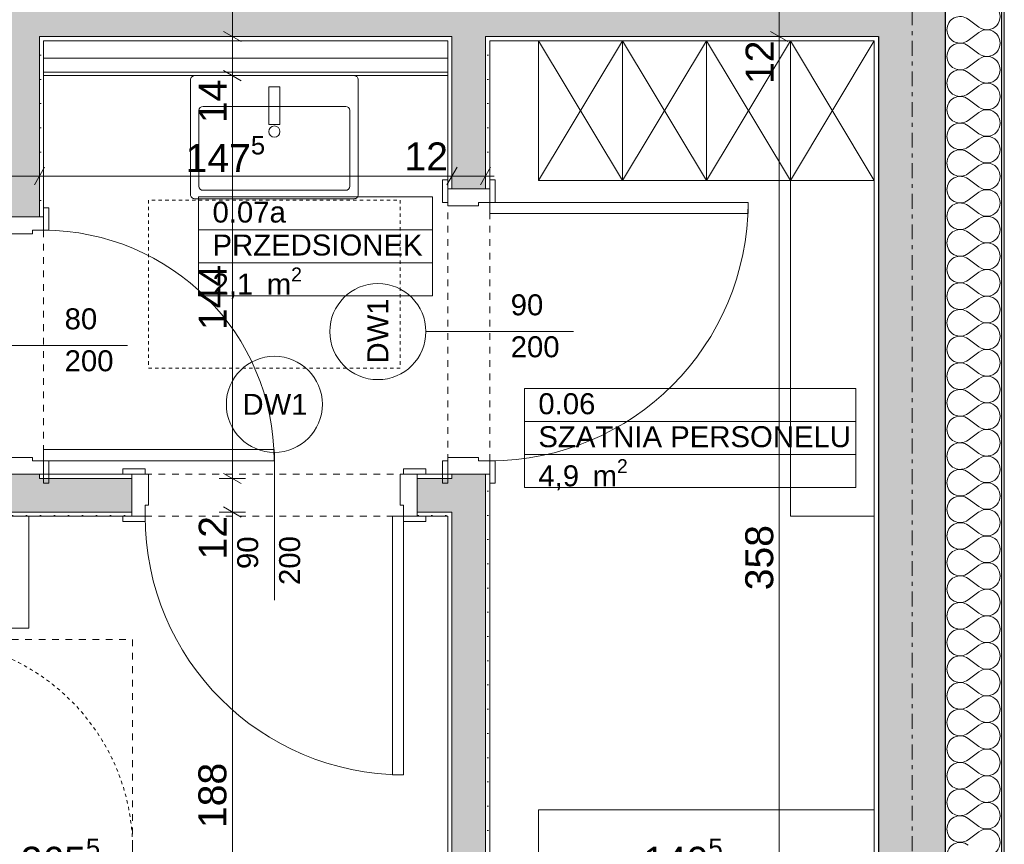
# Model space of a CAD drawing. Extents: x 100 to 2982, y 37 to 2050.
# Tile 117 of 130: x 1829 to 2181, y 1274 to 1569. Entities that reach past the tile are written whole.
import ezdxf
from ezdxf.xclip import XClip

# ---------------------------------------------------------------- set-up
doc = ezdxf.new("R2010")
doc.units = 0
doc.header["$MEASUREMENT"] = 0
doc.header["$XCLIPFRAME"] = 0
for name, pattern in [('Przerywana', [24, 12, -12]), ('Przerywana krótka', [12, 6, -6]), ('Przerywana podwójnie', [54.680554, 26.458333, -10.583333, 7.055556, -10.583333])]:
    doc.linetypes.add(name, pattern=pattern)
for name, color, linetype in [('210-A Pomieszczenia', 7, 'Continuous'), ('299-A Wymiary Opisy', 7, 'Continuous'), ('320-W Umeblowanie', 7, 'Continuous'), ('330-W Wyposażenie', 7, 'Continuous'), ('410-K Osie', 7, 'Continuous'), ('420-K Ściany', 7, 'Continuous'), ('820-G Rysunki Obrazki', 7, 'Continuous'), ('A_ŚCIANY NOŚNE', 7, 'Continuous'), ('A_ŚCIANY ZEWNĘTRZNE', 7, 'Continuous'), ('Drzwi ARCHICAD', 7, 'Continuous'), ('OPIS_NPS_OKRĄG', 7, 'Continuous'), ('Znaczniki drzwi ARCHICADa', 7, 'Continuous')]:
    doc.layers.add(name, color=color, linetype=linetype)
doc.styles.add('STYL_AUTOMATYCZNY_3', font='arial.ttf')
doc.styles.add('STYL_AUTOMATYCZNY_7', font='arial.ttf')
pattern_1 = [(0, (-18316.349, -206.5255), (0, 8.660254), [0, -5]), (0, (-18313.849, -202.195), (0, 8.660254), [0, -5])]

# ---------------------------------------------------------------- blocks, each defined once
blk = doc.blocks.new('*X16')
at = {"layer": '420-K Ściany', "color": 174, "linetype": 'Continuous', "lineweight": 5, "ltscale": 0.2}
for p, q in [((2171.71, 1565.86), (2167.9, 1568.71)), ((2171.71, 1563.95), (2167.9, 1561.09)), ((2171.71, 1556.33), (2167.9, 1559.19)), ((2171.71, 1554.43), (2167.9, 1551.57)), ((2171.71, 1546.81), (2167.9, 1549.66)), ((2171.71, 1544.9), (2167.9, 1542.05)), ((2171.71, 1537.28), (2167.9, 1540.14)), ((2171.71, 1535.38), (2167.9, 1532.52)), ((2171.71, 1527.76), (2167.9, 1530.62)), ((2171.71, 1525.86), (2167.9, 1523)), ((2171.71, 1518.24), (2167.9, 1521.09)), ((2171.71, 1516.33), (2167.9, 1513.47)), ((2171.71, 1508.71), (2167.9, 1511.57)), ((2171.71, 1506.81), (2167.9, 1503.95)), ((2171.71, 1499.19), (2167.9, 1502.05)), ((2171.71, 1497.28), (2167.9, 1494.43)), ((2171.71, 1489.66), (2167.9, 1492.52)), ((2171.71, 1487.76), (2167.9, 1484.9)), ((2171.71, 1480.14), (2167.9, 1483)), ((2171.71, 1478.24), (2167.9, 1475.38)), ((2171.71, 1470.62), (2167.9, 1473.47)), ((2171.71, 1468.71), (2167.9, 1465.86)), ((2171.71, 1461.09), (2167.9, 1463.95)), ((2171.71, 1459.19), (2167.9, 1456.33)), ((2171.71, 1451.57), (2167.9, 1454.43)), ((2171.71, 1449.66), (2167.9, 1446.81)), ((2171.71, 1442.05), (2167.9, 1444.9)), ((2171.71, 1440.14), (2167.9, 1437.28)), ((2171.71, 1432.52), (2167.9, 1435.38)), ((2171.71, 1430.62), (2167.9, 1427.76)), ((2171.71, 1423), (2167.9, 1425.86)), ((2171.71, 1421.09), (2167.9, 1418.24)), ((2171.71, 1413.47), (2167.9, 1416.33)), ((2171.71, 1411.57), (2167.9, 1408.71)), ((2171.71, 1403.95), (2167.9, 1406.81)), ((2171.71, 1402.05), (2167.9, 1399.19)), ((2171.71, 1394.43), (2167.9, 1397.28)), ((2171.71, 1392.52), (2167.9, 1389.66)), ((2171.71, 1384.9), (2167.9, 1387.76)), ((2171.71, 1383), (2167.9, 1380.14)), ((2171.71, 1375.38), (2167.9, 1378.24)), ((2171.71, 1373.47), (2167.9, 1370.62)), ((2171.71, 1365.86), (2167.9, 1368.71)), ((2171.71, 1363.95), (2167.9, 1361.09)), ((2171.71, 1356.33), (2167.9, 1359.19)), ((2171.71, 1354.43), (2167.9, 1351.57)), ((2171.71, 1346.81), (2167.9, 1349.66)), ((2171.71, 1344.9), (2167.9, 1342.05)), ((2171.71, 1337.28), (2167.9, 1340.14)), ((2171.71, 1335.38), (2167.9, 1332.52)), ((2171.71, 1327.76), (2167.9, 1330.62)), ((2171.71, 1325.86), (2167.9, 1323)), ((2171.71, 1318.24), (2167.9, 1321.09)), ((2171.71, 1316.33), (2167.9, 1313.47)), ((2171.71, 1308.71), (2167.9, 1311.57)), ((2171.71, 1306.81), (2167.9, 1303.95)), ((2171.71, 1299.19), (2167.9, 1302.05)), ((2171.71, 1297.28), (2167.9, 1294.43)), ((2171.71, 1289.66), (2167.9, 1292.52)), ((2171.71, 1287.76), (2167.9, 1284.9)), ((2171.71, 1280.14), (2167.9, 1283)), ((2171.71, 1278.24), (2167.9, 1275.38))]:
    blk.add_line(p, q, dxfattribs=at)
for centre, start, end in [((2174.56, 1569.66), 233.1301, 126.8699), ((2165.04, 1564.9), 53.1301, 180), ((2165.04, 1564.9), 180, 306.8699), ((2174.56, 1560.14), 233.1301, 126.8699), ((2165.04, 1555.38), 53.1301, 180), ((2165.04, 1555.38), 180, 306.8699), ((2174.56, 1550.62), 233.1301, 126.8699), ((2165.04, 1545.86), 53.1301, 180), ((2165.04, 1545.86), 180, 306.8699), ((2174.56, 1541.09), 233.1301, 126.8699), ((2165.04, 1536.33), 53.1301, 180), ((2165.04, 1536.33), 180, 306.8699), ((2174.56, 1531.57), 233.1301, 126.8699), ((2165.04, 1526.81), 53.1301, 180), ((2165.04, 1526.81), 180, 306.8699), ((2174.56, 1522.05), 233.1301, 126.8699), ((2165.04, 1517.28), 53.1301, 180), ((2165.04, 1517.28), 180, 306.8699), ((2174.56, 1512.52), 233.1301, 126.8699), ((2165.04, 1507.76), 53.1301, 180), ((2165.04, 1507.76), 180, 306.8699), ((2174.56, 1503), 233.1301, 126.8699), ((2165.04, 1498.24), 53.1301, 180), ((2165.04, 1498.24), 180, 306.8699), ((2174.56, 1493.47), 233.1301, 126.8699), ((2165.04, 1488.71), 53.1301, 180), ((2165.04, 1488.71), 180, 306.8699), ((2174.56, 1483.95), 233.1301, 126.8699), ((2165.04, 1479.19), 53.1301, 180), ((2165.04, 1479.19), 180, 306.8699), ((2174.56, 1474.43), 233.1301, 126.8699), ((2165.04, 1469.66), 53.1301, 180), ((2165.04, 1469.66), 180, 306.8699), ((2174.56, 1464.9), 233.1301, 126.8699), ((2165.04, 1460.14), 53.1301, 180), ((2165.04, 1460.14), 180, 306.8699), ((2174.56, 1455.38), 233.1301, 126.8699), ((2165.04, 1450.62), 53.1301, 180), ((2165.04, 1450.62), 180, 306.8699), ((2174.56, 1445.86), 233.1301, 126.8699), ((2165.04, 1441.09), 53.1301, 180), ((2165.04, 1441.09), 180, 306.8699), ((2174.56, 1436.33), 233.1301, 126.8699), ((2165.04, 1431.57), 53.1301, 180), ((2165.04, 1431.57), 180, 306.8699), ((2174.56, 1426.81), 233.1301, 126.8699), ((2165.04, 1422.05), 53.1301, 180), ((2165.04, 1422.05), 180, 306.8699), ((2174.56, 1417.28), 233.1301, 126.8699), ((2165.04, 1412.52), 53.1301, 180), ((2165.04, 1412.52), 180, 306.8699), ((2174.56, 1407.76), 233.1301, 126.8699), ((2165.04, 1403), 53.1301, 180), ((2165.04, 1403), 180, 306.8699), ((2174.56, 1398.24), 233.1301, 126.8699), ((2165.04, 1393.47), 53.1301, 180), ((2165.04, 1393.47), 180, 306.8699), ((2174.56, 1388.71), 233.1301, 126.8699), ((2165.04, 1383.95), 53.1301, 180), ((2165.04, 1383.95), 180, 306.8699), ((2174.56, 1379.19), 233.1301, 126.8699), ((2165.04, 1374.43), 53.1301, 180), ((2165.04, 1374.43), 180, 306.8699), ((2174.56, 1369.66), 233.1301, 126.8699), ((2165.04, 1364.9), 53.1301, 180), ((2165.04, 1364.9), 180, 306.8699), ((2174.56, 1360.14), 233.1301, 126.8699), ((2165.04, 1355.38), 53.1301, 180), ((2165.04, 1355.38), 180, 306.8699), ((2174.56, 1350.62), 233.1301, 126.8699), ((2165.04, 1345.86), 53.1301, 180), ((2165.04, 1345.86), 180, 306.8699), ((2174.56, 1341.09), 233.1301, 126.8699), ((2165.04, 1336.33), 53.1301, 180), ((2165.04, 1336.33), 180, 306.8699), ((2174.56, 1331.57), 233.1301, 126.8699), ((2165.04, 1326.81), 53.1301, 180), ((2165.04, 1326.81), 180, 306.8699), ((2174.56, 1322.05), 233.1301, 126.8699), ((2165.04, 1317.28), 53.1301, 180), ((2165.04, 1317.28), 180, 306.8699), ((2174.56, 1312.52), 233.1301, 126.8699), ((2165.04, 1307.76), 53.1301, 180), ((2165.04, 1307.76), 180, 306.8699), ((2174.56, 1303), 233.1301, 126.8699), ((2165.04, 1298.24), 53.1301, 180), ((2165.04, 1298.24), 180, 306.8699), ((2174.56, 1293.47), 233.1301, 126.8699), ((2165.04, 1288.71), 53.1301, 180), ((2165.04, 1288.71), 180, 306.8699), ((2174.56, 1283.95), 233.1301, 126.8699), ((2165.04, 1279.19), 53.1301, 180), ((2165.04, 1279.19), 180, 306.8699), ((2174.56, 1274.43), 233.1301, 126.8699), ((2165.04, 1269.66), 53.1301, 180)]:
    blk.add_arc(centre, 4.76, start, end, dxfattribs=at)
blk = doc.blocks.new('Rysunek_1_1', base_point=(-18316.35, -206.53))
at = {"layer": '420-K Ściany', "linetype": 'Continuous', "lineweight": 5}
h = blk.add_hatch(dxfattribs=at)
h.set_pattern_fill('Tynk_0001', color=176, style=0, pattern_type=2)
h.set_pattern_definition(pattern_1)
h.paths.add_polyline_path([(2179.8, 1176.51), (2180.8, 1176.51), (2180.8, 1821.51), (2179.8, 1821.51)])
at = {"layer": '420-K Ściany', "linetype": 'Continuous', "lineweight": 13}
for points in [[(1835.8, 1574.51), (1823.8, 1574.51), (1823.8, 1562.51), (1835.8, 1562.51)], [(1858.3, 1574.51), (1835.8, 1574.51), (1835.8, 1562.51), (1858.3, 1562.51)], [(1870.3, 1574.51), (1858.3, 1574.51), (1858.3, 1562.51), (1870.3, 1562.51)], [(1983.3, 1574.51), (1870.3, 1574.51), (1870.3, 1562.51), (1983.3, 1562.51)], [(1995.3, 1574.51), (1983.3, 1574.51), (1983.3, 1562.51), (1995.3, 1562.51)], [(1995.3, 1562.51), (2134.3, 1562.51), (2134.3, 1574.51), (1995.3, 1574.51)], [(2134.3, 1574.51), (2134.3, 1562.51), (2135.8, 1562.51), (2135.8, 1574.51)], [(2135.8, 1574.51), (2135.8, 1562.51), (2159.8, 1562.51), (2159.8, 1574.51)], [(2135.8, 1562.51), (2135.8, 1204.51), (2159.8, 1204.51), (2159.8, 1562.51)]]:
    blk.add_hatch(color=62, dxfattribs=at).paths.add_polyline_path(points)
at = {"layer": '420-K Ściany', "linetype": 'Continuous', "lineweight": 5}
h = blk.add_hatch(dxfattribs=at)
h.set_pattern_fill('Tynk_0001', color=180, style=0, pattern_type=2)
h.set_pattern_definition(pattern_1)
h.paths.add_polyline_path([(1837.3, 1562.51), (1835.8, 1562.51), (1835.8, 1561.01), (1837.3, 1561.01)])
h = blk.add_hatch(dxfattribs=at)
h.set_pattern_fill('Tynk_0001', color=180, style=0, pattern_type=2)
h.set_pattern_definition(pattern_1)
h.paths.add_polyline_path([(1981.8, 1562.51), (1837.3, 1562.51), (1837.3, 1561.01), (1981.8, 1561.01)])
h = blk.add_hatch(dxfattribs=at)
h.set_pattern_fill('Tynk_0001', color=180, style=0, pattern_type=2)
h.set_pattern_definition(pattern_1)
h.paths.add_polyline_path([(1983.3, 1562.51), (1981.8, 1562.51), (1981.8, 1561.01), (1983.3, 1561.01)])
h = blk.add_hatch(dxfattribs=at)
h.set_pattern_fill('Tynk_0001', color=180, style=0, pattern_type=2)
h.set_pattern_definition(pattern_1)
h.paths.add_polyline_path([(1996.8, 1562.51), (1995.3, 1562.51), (1995.3, 1561.01), (1996.8, 1561.01)])
h = blk.add_hatch(dxfattribs=at)
h.set_pattern_fill('Tynk_0001', color=180, style=0, pattern_type=2)
h.set_pattern_definition(pattern_1)
h.paths.add_polyline_path([(1996.8, 1561.01), (2134.3, 1561.01), (2134.3, 1562.51), (1996.8, 1562.51)])
h = blk.add_hatch(dxfattribs=at)
h.set_pattern_fill('Tynk_0001', color=180, style=0, pattern_type=2)
h.set_pattern_definition(pattern_1)
h.paths.add_polyline_path([(2134.3, 1562.51), (2134.3, 1561.01), (2135.8, 1561.01), (2135.8, 1562.51)])
h = blk.add_hatch(dxfattribs=at)
h.set_pattern_fill('Tynk_0001', color=180, style=0, pattern_type=2)
h.set_pattern_definition(pattern_1)
h.paths.add_polyline_path([(2134.3, 1561.01), (2134.3, 1206.01), (2135.8, 1206.01), (2135.8, 1561.01)])
at = {"layer": 'A_ŚCIANY NOŚNE', "linetype": 'Continuous', "lineweight": 13}
for points in [[(1835.8, 1562.51), (1823.8, 1562.51), (1823.8, 1561.01), (1835.8, 1561.01)], [(1835.8, 1561.01), (1823.8, 1561.01), (1823.8, 1498.01), (1835.8, 1498.01)], [(1995.3, 1562.51), (1983.3, 1562.51), (1983.3, 1561.01), (1995.3, 1561.01)], [(1983.3, 1561.01), (1983.3, 1508.01), (1995.3, 1508.01), (1995.3, 1561.01)], [(1823.8, 1404.51), (1835.8, 1404.51), (1835.8, 1406.01), (1823.8, 1406.01)], [(1995.3, 1406.01), (1983.3, 1406.01), (1983.3, 1404.51), (1995.3, 1404.51)], [(1823.8, 1392.51), (1835.8, 1392.51), (1835.8, 1404.51), (1823.8, 1404.51)], [(1835.8, 1392.51), (1868.8, 1392.51), (1868.8, 1404.51), (1835.8, 1404.51)], [(1970.8, 1392.51), (1981.8, 1392.51), (1981.8, 1404.51), (1970.8, 1404.51)], [(1981.8, 1404.51), (1981.8, 1392.51), (1983.3, 1392.51), (1983.3, 1404.51)], [(1983.3, 1404.51), (1983.3, 1392.51), (1995.3, 1392.51), (1995.3, 1404.51)], [(1983.3, 1392.51), (1983.3, 1204.51), (1995.3, 1204.51), (1995.3, 1392.51)]]:
    blk.add_hatch(color=62, dxfattribs=at).paths.add_polyline_path(points)
at = {"layer": 'A_ŚCIANY NOŚNE', "linetype": 'Continuous', "lineweight": 5}
h = blk.add_hatch(dxfattribs=at)
h.set_pattern_fill('Tynk_0001', color=180, style=0, pattern_type=2)
h.set_pattern_definition(pattern_1)
h.paths.add_polyline_path([(1835.8, 1498.01), (1837.3, 1498.01), (1837.3, 1561.01), (1835.8, 1561.01)])
h = blk.add_hatch(dxfattribs=at)
h.set_pattern_fill('Tynk_0001', color=180, style=0, pattern_type=2)
h.set_pattern_definition(pattern_1)
h.paths.add_polyline_path([(1983.3, 1561.01), (1981.8, 1561.01), (1981.8, 1508.01), (1983.3, 1508.01)])
h = blk.add_hatch(dxfattribs=at)
h.set_pattern_fill('Tynk_0001', color=180, style=0, pattern_type=2)
h.set_pattern_definition(pattern_1)
h.paths.add_polyline_path([(1995.3, 1561.01), (1995.3, 1508.01), (1996.8, 1508.01), (1996.8, 1561.01)])
h = blk.add_hatch(dxfattribs=at)
h.set_pattern_fill('Tynk_0001', color=180, style=0, pattern_type=2)
h.set_pattern_definition(pattern_1)
h.paths.add_polyline_path([(1835.8, 1404.51), (1837.3, 1404.51), (1837.3, 1406.01), (1835.8, 1406.01)])
h = blk.add_hatch(dxfattribs=at)
h.set_pattern_fill('Tynk_0001', color=180, style=0, pattern_type=2)
h.set_pattern_definition(pattern_1)
h.paths.add_polyline_path([(1837.3, 1406.01), (1837.3, 1404.51), (1868.8, 1404.51), (1868.8, 1406.01)])
h = blk.add_hatch(dxfattribs=at)
h.set_pattern_fill('Tynk_0001', color=180, style=0, pattern_type=2)
h.set_pattern_definition(pattern_1)
h.paths.add_polyline_path([(1970.8, 1406.01), (1970.8, 1404.51), (1981.8, 1404.51), (1981.8, 1406.01)])
h = blk.add_hatch(dxfattribs=at)
h.set_pattern_fill('Tynk_0001', color=180, style=0, pattern_type=2)
h.set_pattern_definition(pattern_1)
h.paths.add_polyline_path([(1981.8, 1406.01), (1981.8, 1404.51), (1983.3, 1404.51), (1983.3, 1406.01)])
h = blk.add_hatch(dxfattribs=at)
h.set_pattern_fill('Tynk_0001', color=180, style=0, pattern_type=2)
h.set_pattern_definition(pattern_1)
h.paths.add_polyline_path([(1996.8, 1406.01), (1995.3, 1406.01), (1995.3, 1206.01), (1996.8, 1206.01)])
h = blk.add_hatch(dxfattribs=at)
h.set_pattern_fill('Tynk_0001', color=180, style=0, pattern_type=2)
h.set_pattern_definition(pattern_1)
h.paths.add_polyline_path([(1868.8, 1392.51), (1719.3, 1392.51), (1719.3, 1391.01), (1868.8, 1391.01)])
h = blk.add_hatch(dxfattribs=at)
h.set_pattern_fill('Tynk_0001', color=180, style=0, pattern_type=2)
h.set_pattern_definition(pattern_1)
h.paths.add_polyline_path([(1981.8, 1392.51), (1970.8, 1392.51), (1970.8, 1391.01), (1981.8, 1391.01)])
h = blk.add_hatch(dxfattribs=at)
h.set_pattern_fill('Tynk_0001', color=180, style=0, pattern_type=2)
h.set_pattern_definition(pattern_1)
h.paths.add_polyline_path([(1981.8, 1392.51), (1981.8, 1391.01), (1983.3, 1391.01), (1983.3, 1392.51)])
h = blk.add_hatch(dxfattribs=at)
h.set_pattern_fill('Tynk_0001', color=180, style=0, pattern_type=2)
h.set_pattern_definition(pattern_1)
h.paths.add_polyline_path([(1981.8, 1391.01), (1981.8, 1206.01), (1983.3, 1206.01), (1983.3, 1391.01)])
at = {"layer": 'A_ŚCIANY ZEWNĘTRZNE', "linetype": 'Continuous', "lineweight": 5}
h = blk.add_hatch(dxfattribs=at)
h.set_pattern_fill('Gips_0001', color=177, style=0, pattern_type=2)
h.set_pattern_definition([(0, (-18316.349, -206.5255), (0, 3.75), [0, -3.75])])
h.paths.add_polyline_path([(1837.3, 1548.51), (1981.8, 1548.51), (1981.8, 1549.76), (1837.3, 1549.76)])
at = {"layer": '210-A Pomieszczenia', "color": 6, "linetype": 'Continuous', "lineweight": 13, "ltscale": 0.2}
for p, q in [((1892.68, 1505.21), (1976.39, 1505.21)), ((1892.68, 1493.42), (1892.68, 1505.21)), ((1976.39, 1505.21), (1976.39, 1493.42)), ((1976.39, 1493.42), (1892.68, 1493.42)), ((1892.68, 1493.42), (1976.39, 1493.42)), ((1892.68, 1481.64), (1892.68, 1493.42)), ((1976.39, 1493.42), (1976.39, 1481.64)), ((1976.39, 1481.64), (1892.68, 1481.64)), ((1892.68, 1481.64), (1976.39, 1481.64)), ((1892.68, 1469.85), (1892.68, 1481.64)), ((1976.39, 1481.64), (1976.39, 1469.85)), ((1976.39, 1469.85), (1892.68, 1469.85)), ((2009.19, 1436.69), (2127.67, 1436.69)), ((2009.19, 1424.9), (2009.19, 1436.69)), ((2127.67, 1436.69), (2127.67, 1424.9)), ((2127.67, 1424.9), (2009.19, 1424.9)), ((2009.19, 1424.9), (2127.67, 1424.9)), ((2009.19, 1413.12), (2009.19, 1424.9)), ((2127.67, 1424.9), (2127.67, 1413.12)), ((2127.67, 1413.12), (2009.19, 1413.12)), ((2009.19, 1413.12), (2127.67, 1413.12)), ((2009.19, 1401.33), (2009.19, 1413.12)), ((2127.67, 1413.12), (2127.67, 1401.33)), ((2127.67, 1401.33), (2009.19, 1401.33))]:
    blk.add_line(p, q, dxfattribs=at)
at = {"layer": '299-A Wymiary Opisy', "color": 85, "linetype": 'Continuous', "lineweight": 13, "ltscale": 0.2}
for p, q in [((1904.77, 1562.51), (1904.77, 1574.51)), ((2100.31, 1562.51), (2100.31, 1574.51)), ((1909.45, 1562.51), (1900.08, 1562.51)), ((1904.77, 1548.51), (1904.77, 1562.51)), ((2105, 1562.51), (2095.62, 1562.51)), ((2100.31, 1204.51), (2100.31, 1562.51)), ((1909.45, 1548.51), (1900.08, 1548.51)), ((1904.77, 1404.51), (1904.77, 1548.51)), ((1835.8, 1507.95), (1835.8, 1517.32)), ((1983.3, 1507.95), (1983.3, 1517.32)), ((1995.3, 1507.95), (1995.3, 1517.32)), ((1823.8, 1512.63), (1835.8, 1512.63)), ((1835.8, 1512.63), (1983.3, 1512.63)), ((1983.3, 1512.63), (1995.3, 1512.63)), ((1995.3, 1512.63), (1998.36, 1512.63)), ((1909.45, 1404.51), (1900.08, 1404.51)), ((1904.77, 1392.51), (1904.77, 1404.51)), ((1909.45, 1392.51), (1900.08, 1392.51)), ((1904.77, 1204.51), (1904.77, 1392.51))]:
    blk.add_line(p, q, dxfattribs=at)
at = {"layer": '299-A Wymiary Opisy', "color": 45, "linetype": 'Continuous', "lineweight": 15, "ltscale": 0.2}
for p, q in [((1901.64, 1564.31), (1907.89, 1560.7)), ((2097.18, 1564.31), (2103.43, 1560.7)), ((1901.64, 1550.31), (1907.89, 1546.7)), ((1837.61, 1515.76), (1834, 1509.51)), ((1985.11, 1515.76), (1981.5, 1509.51)), ((1993.5, 1509.51), (1997.11, 1515.76)), ((1901.64, 1406.31), (1907.89, 1402.7)), ((1901.64, 1394.31), (1907.89, 1390.7))]:
    blk.add_line(p, q, dxfattribs=at)
at = {"layer": '320-W Umeblowanie', "color": 4, "linetype": 'Continuous', "lineweight": 13, "ltscale": 0.2, "flags": 128}
for points in [[(2104.3, 1391.01), (2134.3, 1391.01), (2134.3, 1511.01), (2104.3, 1511.01)], [(2134.3, 1256.01), (2134.3, 1286.01), (2014.3, 1286.01), (2014.3, 1256.01)]]:
    blk.add_lwpolyline(points, close=True, dxfattribs=at)
at = {"layer": '330-W Wyposażenie', "color": 4, "linetype": 'Continuous', "lineweight": 13, "ltscale": 0.2}
for p, q in [((2014.3, 1511.01), (2044.3, 1561.01)), ((2014.3, 1561.01), (2044.3, 1511.01)), ((2044.3, 1561.01), (2044.3, 1511.01)), ((2044.3, 1511.01), (2074.3, 1561.01)), ((2044.3, 1561.01), (2074.3, 1511.01)), ((2074.3, 1561.01), (2074.3, 1511.01)), ((2074.3, 1511.01), (2104.3, 1561.01)), ((2074.3, 1561.01), (2104.3, 1511.01)), ((2104.3, 1561.01), (2104.3, 1511.01)), ((2104.3, 1511.01), (2134.3, 1561.01)), ((2104.3, 1561.01), (2134.3, 1511.01))]:
    blk.add_line(p, q, dxfattribs=at)
at = {"layer": '330-W Wyposażenie', "color": 75, "linetype": 'Continuous', "lineweight": 15, "ltscale": 0.2}
for p, q in [((1892.8, 1509.01), (1892.8, 1536.01)), ((1894.3, 1537.51), (1945.3, 1537.51)), ((1946.8, 1536.01), (1946.8, 1509.01)), ((1945.3, 1507.51), (1894.3, 1507.51))]:
    blk.add_line(p, q, dxfattribs=at)
at = {"layer": '330-W Wyposażenie', "color": 4, "linetype": 'Continuous', "lineweight": 13, "ltscale": 0.2, "flags": 128}
for points in [[(2134.3, 1561.01), (2014.3, 1561.01), (2014.3, 1511.01), (2134.3, 1511.01)], [(1831.98, 1391.01), (1719.3, 1391.01), (1719.3, 1351.01), (1831.98, 1351.01)]]:
    blk.add_lwpolyline(points, close=True, dxfattribs=at)
at = {"layer": '330-W Wyposażenie', "color": 75, "linetype": 'Continuous', "lineweight": 15, "ltscale": 0.2, "flags": 128}
blk.add_lwpolyline([(1891.3, 1548.51), (1948.3, 1548.51, -0.414214), (1949.8, 1547.01), (1949.8, 1506.01, -0.414214), (1948.3, 1504.51), (1891.3, 1504.51, -0.414214), (1889.8, 1506.01), (1889.8, 1547.01, -0.414214)], format="xyb", close=True, dxfattribs=at)
blk.add_lwpolyline([(1917.8, 1531.01), (1921.8, 1531.01), (1921.8, 1544.51), (1917.8, 1544.51)], close=True, dxfattribs=at)
at = {"layer": '330-W Wyposażenie', "color": 75, "linetype": 'Continuous', "lineweight": 15, "ltscale": 0.2}
blk.add_circle((1919.8, 1528.51), 2, dxfattribs=at)
for centre, start, end in [((1894.3, 1536.01), 90, 180), ((1945.3, 1536.01), 0, 90), ((1894.3, 1509.01), 180, 270), ((1945.3, 1509.01), 270, 0)]:
    blk.add_arc(centre, 1.5, start, end, dxfattribs=at)
at = {"layer": '410-K Osie', "color": 4, "linetype": 'Przerywana podwójnie', "lineweight": 13, "ltscale": 0.2}
blk.add_line((2147.8, 1801.51), (2147.8, 517.46), dxfattribs=at)
blk.add_line((2147.8, 1801.51), (2147.8, 517.46), dxfattribs=at)
at = {"layer": '420-K Ściany', "color": 67, "linetype": 'Continuous', "lineweight": 13, "ltscale": 0.2}
for p, q in [((2179.8, 1176.51), (2179.8, 1801.51)), ((1835.8, 1561.01), (1835.8, 1562.51)), ((1835.8, 1562.51), (1858.3, 1562.51)), ((1835.8, 1561.01), (1835.8, 1562.51)), ((1858.3, 1562.51), (1870.3, 1562.51)), ((1870.3, 1562.51), (1983.3, 1562.51)), ((1983.3, 1562.51), (1983.3, 1561.01)), ((1983.3, 1562.51), (1983.3, 1561.01)), ((1995.3, 1561.01), (1995.3, 1562.51)), ((1995.3, 1562.51), (2134.3, 1562.51)), ((1995.3, 1561.01), (1995.3, 1562.51)), ((2134.3, 1562.51), (2135.8, 1562.51)), ((2134.3, 1562.51), (2135.8, 1562.51))]:
    blk.add_line(p, q, dxfattribs=at)
at = {"layer": '420-K Ściany', "color": 27, "linetype": 'Continuous', "lineweight": 25, "ltscale": 0.2}
for p, q in [((2159.8, 1562.51), (2159.8, 1574.51)), ((2135.8, 1562.51), (2135.8, 1204.51)), ((2159.8, 1204.51), (2159.8, 1562.51))]:
    blk.add_line(p, q, dxfattribs=at)
at = {"layer": '420-K Ściany', "color": 47, "linetype": 'Continuous', "lineweight": 15, "ltscale": 0.2, "flags": 128}
for points in [[(2180.8, 1176.51), (2180.8, 1822.51)], [(1837.3, 1561.01), (1981.8, 1561.01)], [(1996.8, 1561.01), (2134.3, 1561.01)], [(2134.3, 1561.01), (2134.3, 1206.01)]]:
    blk.add_lwpolyline(points, dxfattribs=at)
at = {"layer": 'A_ŚCIANY NOŚNE', "color": 67, "linetype": 'Continuous', "lineweight": 13, "ltscale": 0.2}
for p, q in [((1835.8, 1498.01), (1835.8, 1561.01)), ((1983.3, 1561.01), (1983.3, 1508.01)), ((1995.3, 1508.01), (1995.3, 1561.01)), ((1835.8, 1404.51), (1835.8, 1406.01)), ((1835.8, 1404.51), (1835.8, 1406.01)), ((1983.3, 1406.01), (1983.3, 1404.51)), ((1995.3, 1404.51), (1995.3, 1406.01)), ((1868.8, 1404.51), (1835.8, 1404.51)), ((1981.8, 1404.51), (1970.8, 1404.51)), ((1983.3, 1404.51), (1981.8, 1404.51)), ((1983.3, 1404.51), (1981.8, 1404.51)), ((1995.3, 1392.51), (1995.3, 1404.51)), ((1823.8, 1392.51), (1835.8, 1392.51)), ((1835.8, 1392.51), (1868.8, 1392.51)), ((1970.8, 1392.51), (1981.8, 1392.51)), ((1981.8, 1392.51), (1983.3, 1392.51)), ((1981.8, 1392.51), (1983.3, 1392.51)), ((1983.3, 1392.51), (1983.3, 1204.51)), ((1995.3, 1204.51), (1995.3, 1392.51))]:
    blk.add_line(p, q, dxfattribs=at)
at = {"layer": 'A_ŚCIANY NOŚNE', "color": 47, "linetype": 'Continuous', "lineweight": 15, "ltscale": 0.2}
for p, q in [((1981.8, 1508.01), (1981.8, 1511.21)), ((1996.8, 1508.01), (1996.8, 1511.21)), ((1983.3, 1508.01), (1981.8, 1508.01)), ((1995.3, 1508.01), (1983.3, 1508.01)), ((1996.8, 1508.01), (1995.3, 1508.01)), ((1837.3, 1498.01), (1837.3, 1501.21)), ((1835.8, 1498.01), (1823.8, 1498.01)), ((1837.3, 1498.01), (1835.8, 1498.01)), ((1835.8, 1406.01), (1823.8, 1406.01)), ((1837.3, 1406.01), (1835.8, 1406.01)), ((1837.3, 1406.01), (1837.3, 1402.81)), ((1868.8, 1406.01), (1865.6, 1406.01)), ((1868.8, 1404.51), (1868.8, 1406.01)), ((1970.8, 1406.01), (1974, 1406.01)), ((1970.8, 1404.51), (1970.8, 1406.01)), ((1981.8, 1406.01), (1981.8, 1402.81)), ((1983.3, 1406.01), (1981.8, 1406.01)), ((1995.3, 1406.01), (1983.3, 1406.01)), ((1996.8, 1406.01), (1995.3, 1406.01)), ((1996.8, 1406.01), (1996.8, 1402.81)), ((1868.8, 1392.51), (1868.8, 1404.51)), ((1970.8, 1392.51), (1970.8, 1404.51)), ((1868.8, 1391.01), (1865.6, 1391.01)), ((1868.8, 1391.01), (1868.8, 1392.51)), ((1970.8, 1391.01), (1970.8, 1392.51)), ((1970.8, 1391.01), (1974, 1391.01))]:
    blk.add_line(p, q, dxfattribs=at)
at = {"layer": 'A_ŚCIANY NOŚNE', "color": 47, "linetype": 'Continuous', "lineweight": 15, "ltscale": 0.2, "flags": 128}
for points in [[(1837.3, 1498.01), (1837.3, 1561.01)], [(1981.8, 1561.01), (1981.8, 1508.01)], [(1996.8, 1508.01), (1996.8, 1561.01)], [(1868.8, 1406.01), (1837.3, 1406.01)], [(1981.8, 1406.01), (1970.8, 1406.01)], [(1996.8, 1206.01), (1996.8, 1406.01)], [(1719.3, 1391.01), (1868.8, 1391.01)], [(1970.8, 1391.01), (1981.8, 1391.01)], [(1981.8, 1391.01), (1981.8, 1206.01)]]:
    blk.add_lwpolyline(points, dxfattribs=at)
at = {"layer": 'A_ŚCIANY ZEWNĘTRZNE', "color": 47, "linetype": 'Continuous', "lineweight": 15, "ltscale": 0.2}
blk.add_line((1837.3, 1549.76), (1981.8, 1549.76), dxfattribs=at)
at = {"layer": 'A_ŚCIANY ZEWNĘTRZNE', "color": 47, "linetype": 'Continuous', "lineweight": 15, "ltscale": 0.2, "flags": 128}
for points in [[(1981.8, 1554.76), (1837.3, 1554.76)], [(1837.3, 1554.76), (1837.3, 1548.51)], [(1981.8, 1548.51), (1981.8, 1554.76)], [(1837.3, 1548.51), (1981.8, 1548.51)]]:
    blk.add_lwpolyline(points, dxfattribs=at)
at = {"layer": 'Drzwi ARCHICAD', "color": 3, "linetype": 'Continuous', "lineweight": 13, "ltscale": 0.2}
for p, q in [((1981.8, 1511.21), (1979.9, 1511.21)), ((1979.9, 1511.21), (1979.9, 1503.21)), ((1981.8, 1503.21), (1981.8, 1511.21)), ((1998.7, 1511.21), (1996.8, 1511.21)), ((1996.8, 1511.21), (1996.8, 1503.21)), ((1998.7, 1503.21), (1998.7, 1511.21)), ((1837.3, 1493.21), (1837.3, 1501.21)), ((1837.3, 1501.21), (1839.2, 1501.21)), ((1839.2, 1501.21), (1839.2, 1493.21)), ((1979.9, 1503.21), (1981.8, 1503.21)), ((1996.8, 1503.21), (1998.7, 1503.21)), ((2089.2, 1503.21), (1996.8, 1503.21)), ((1996.8, 1503.21), (1996.8, 1499.21)), ((2089.2, 1499.21), (2089.2, 1503.21)), ((1996.8, 1499.21), (2089.2, 1499.21)), ((1839.2, 1493.21), (1837.3, 1493.21)), ((1837.3, 1410.81), (1837.3, 1414.81)), ((1837.3, 1414.81), (1919.7, 1414.81)), ((1919.7, 1414.81), (1919.7, 1410.81)), ((1837.3, 1402.81), (1837.3, 1410.81)), ((1837.3, 1410.81), (1839.2, 1410.81)), ((1919.7, 1410.81), (1837.3, 1410.81)), ((1839.2, 1410.81), (1839.2, 1402.81)), ((1979.9, 1410.81), (1979.9, 1402.81)), ((1981.8, 1410.81), (1979.9, 1410.81)), ((1981.8, 1402.81), (1981.8, 1410.81)), ((1996.8, 1410.81), (1996.8, 1402.81)), ((1998.7, 1410.81), (1996.8, 1410.81)), ((1998.7, 1402.81), (1998.7, 1410.81)), ((1873.6, 1407.91), (1865.6, 1407.91)), ((1865.6, 1407.91), (1865.6, 1406.01)), ((1865.6, 1406.01), (1873.6, 1406.01)), ((1873.6, 1406.01), (1873.6, 1407.91)), ((1974, 1407.91), (1966, 1407.91)), ((1966, 1407.91), (1966, 1406.01)), ((1966, 1406.01), (1974, 1406.01)), ((1974, 1406.01), (1974, 1407.91)), ((1839.2, 1402.81), (1837.3, 1402.81)), ((1979.9, 1402.81), (1981.8, 1402.81)), ((1996.8, 1402.81), (1998.7, 1402.81)), ((1873.6, 1391.01), (1865.6, 1391.01)), ((1865.6, 1391.01), (1865.6, 1389.11)), ((1873.6, 1389.11), (1873.6, 1391.01)), ((1966, 1391.01), (1962, 1391.01)), ((1962, 1391.01), (1962, 1298.61)), ((1974, 1391.01), (1966, 1391.01)), ((1966, 1391.01), (1966, 1389.11)), ((1966, 1298.61), (1966, 1391.01)), ((1974, 1389.11), (1974, 1391.01)), ((1865.6, 1389.11), (1873.6, 1389.11)), ((1966, 1389.11), (1974, 1389.11)), ((1962, 1298.61), (1966, 1298.61))]:
    blk.add_line(p, q, dxfattribs=at)
at = {"layer": 'Drzwi ARCHICAD', "color": 47, "linetype": 'Continuous', "lineweight": 15, "ltscale": 0.2}
for p, q in [((1981.8, 1508.01), (1981.8, 1511.21)), ((1981.8, 1508.01), (1981.8, 1511.21)), ((1996.8, 1508.01), (1996.8, 1511.21)), ((1996.8, 1508.01), (1996.8, 1511.21)), ((1983.3, 1508.01), (1981.8, 1508.01)), ((1983.3, 1508.01), (1981.8, 1508.01)), ((1995.3, 1508.01), (1983.3, 1508.01)), ((1995.3, 1508.01), (1983.3, 1508.01)), ((1996.8, 1508.01), (1995.3, 1508.01)), ((1996.8, 1508.01), (1995.3, 1508.01)), ((1837.3, 1498.01), (1837.3, 1501.21)), ((1837.3, 1498.01), (1837.3, 1501.21)), ((1835.8, 1498.01), (1823.8, 1498.01)), ((1835.8, 1498.01), (1823.8, 1498.01)), ((1837.3, 1498.01), (1835.8, 1498.01)), ((1837.3, 1498.01), (1835.8, 1498.01)), ((1835.8, 1406.01), (1823.8, 1406.01)), ((1835.8, 1406.01), (1823.8, 1406.01)), ((1837.3, 1406.01), (1835.8, 1406.01)), ((1837.3, 1406.01), (1835.8, 1406.01)), ((1837.3, 1406.01), (1837.3, 1402.81)), ((1837.3, 1406.01), (1837.3, 1402.81)), ((1868.8, 1406.01), (1865.6, 1406.01)), ((1868.8, 1406.01), (1865.6, 1406.01)), ((1868.8, 1404.51), (1868.8, 1406.01)), ((1868.8, 1404.51), (1868.8, 1406.01)), ((1970.8, 1404.51), (1970.8, 1406.01)), ((1970.8, 1404.51), (1970.8, 1406.01)), ((1970.8, 1406.01), (1974, 1406.01)), ((1970.8, 1406.01), (1974, 1406.01)), ((1983.3, 1406.01), (1981.8, 1406.01)), ((1983.3, 1406.01), (1981.8, 1406.01)), ((1981.8, 1406.01), (1981.8, 1402.81)), ((1981.8, 1406.01), (1981.8, 1402.81)), ((1995.3, 1406.01), (1983.3, 1406.01)), ((1995.3, 1406.01), (1983.3, 1406.01)), ((1996.8, 1406.01), (1995.3, 1406.01)), ((1996.8, 1406.01), (1995.3, 1406.01)), ((1996.8, 1406.01), (1996.8, 1402.81)), ((1996.8, 1406.01), (1996.8, 1402.81)), ((1868.8, 1392.51), (1868.8, 1404.51)), ((1868.8, 1392.51), (1868.8, 1404.51)), ((1970.8, 1392.51), (1970.8, 1404.51)), ((1970.8, 1392.51), (1970.8, 1404.51)), ((1868.8, 1391.01), (1865.6, 1391.01)), ((1868.8, 1391.01), (1865.6, 1391.01)), ((1868.8, 1391.01), (1868.8, 1392.51)), ((1868.8, 1391.01), (1868.8, 1392.51)), ((1970.8, 1391.01), (1970.8, 1392.51)), ((1970.8, 1391.01), (1970.8, 1392.51)), ((1970.8, 1391.01), (1974, 1391.01)), ((1970.8, 1391.01), (1974, 1391.01))]:
    blk.add_line(p, q, dxfattribs=at)
at = {"layer": 'Drzwi ARCHICAD', "color": 3, "linetype": 'Przerywana', "lineweight": 13, "ltscale": 0.2}
for p, q in [((1981.8, 1406.01), (1981.8, 1508.01)), ((1996.8, 1406.01), (1996.8, 1508.01)), ((1837.3, 1498.01), (1837.3, 1406.01)), ((1868.8, 1406.01), (1970.8, 1406.01)), ((1868.8, 1391.01), (1970.8, 1391.01))]:
    blk.add_line(p, q, dxfattribs=at)
at = {"layer": 'Drzwi ARCHICAD', "color": 23, "linetype": 'Continuous', "lineweight": 15, "ltscale": 0.2}
for p, q in [((1981.8, 1508.01), (1996.8, 1508.01)), ((1981.8, 1502.01), (1981.8, 1508.01)), ((1996.8, 1508.01), (1996.8, 1503.21)), ((1992.8, 1502.01), (1981.8, 1502.01)), ((1996.8, 1503.21), (1992.8, 1503.21)), ((1992.8, 1503.21), (1992.8, 1502.01)), ((1837.3, 1498.01), (1822.3, 1498.01)), ((1837.3, 1493.21), (1837.3, 1498.01)), ((1833.3, 1492.01), (1833.3, 1493.21)), ((1833.3, 1493.21), (1837.3, 1493.21)), ((1822.3, 1492.01), (1833.3, 1492.01)), ((1833.3, 1412.01), (1822.3, 1412.01)), ((1833.3, 1410.81), (1833.3, 1412.01)), ((1981.8, 1412.01), (1992.8, 1412.01)), ((1981.8, 1406.01), (1981.8, 1412.01)), ((1992.8, 1412.01), (1992.8, 1410.81)), ((1837.3, 1410.81), (1833.3, 1410.81)), ((1837.3, 1406.01), (1837.3, 1410.81)), ((1992.8, 1410.81), (1996.8, 1410.81)), ((1996.8, 1410.81), (1996.8, 1406.01)), ((1822.3, 1406.01), (1837.3, 1406.01)), ((1868.8, 1391.01), (1868.8, 1406.01)), ((1868.8, 1406.01), (1874.8, 1406.01)), ((1874.8, 1406.01), (1874.8, 1395.01)), ((1964.8, 1395.01), (1964.8, 1406.01)), ((1964.8, 1406.01), (1970.8, 1406.01)), ((1970.8, 1406.01), (1970.8, 1391.01)), ((1996.8, 1406.01), (1981.8, 1406.01)), ((1874.8, 1395.01), (1873.6, 1395.01)), ((1873.6, 1395.01), (1873.6, 1391.01)), ((1966, 1395.01), (1964.8, 1395.01)), ((1966, 1391.01), (1966, 1395.01)), ((1873.6, 1391.01), (1868.8, 1391.01)), ((1970.8, 1391.01), (1966, 1391.01))]:
    blk.add_line(p, q, dxfattribs=at)
at = {"layer": 'Drzwi ARCHICAD', "color": 3, "linetype": 'Continuous', "lineweight": 13, "ltscale": 0.2}
for centre, radius, start, end in [((1996.8, 1503.21), 92.4, 270, 0), ((1837.3, 1410.81), 82.4, 0, 90), ((1966, 1391.01), 92.4, 180, 270)]:
    blk.add_arc(centre, radius, start, end, dxfattribs=at)
at = {"layer": 'OPIS_NPS_OKRĄG', "color": 78, "linetype": 'Przerywana krótka', "lineweight": 13, "ltscale": 0.2, "flags": 128}
blk.add_lwpolyline([(1874.8, 1503.98), (1874.8, 1443.98), (1964.8, 1443.98), (1964.8, 1503.98)], close=True, dxfattribs=at)
at = {"layer": 'OPIS_NPS_OKRĄG', "color": 78, "linetype": 'Przerywana', "lineweight": 13, "ltscale": 0.2, "flags": 128}
blk.add_lwpolyline([(1719.12, 1196.95), (1869.12, 1196.95), (1869.12, 1346.95), (1719.12, 1346.95)], close=True, dxfattribs=at)
at = {"layer": 'OPIS_NPS_OKRĄG', "color": 78, "linetype": 'Przerywana krótka', "lineweight": 13, "ltscale": 0.2}
blk.add_circle((1794.12, 1271.95), 75, dxfattribs=at)
at = {"layer": 'Znaczniki drzwi ARCHICADa', "color": 45, "linetype": 'Continuous', "lineweight": 15, "ltscale": 0.2}
for p, q in [((1973.98, 1457.01), (2026.8, 1457.01)), ((1814.48, 1452.01), (1867.3, 1452.01)), ((1919.8, 1413.83), (1919.8, 1361.01))]:
    blk.add_line(p, q, dxfattribs=at)
at = {"layer": 'Znaczniki drzwi ARCHICADa', "color": 2, "linetype": 'Continuous', "lineweight": 13, "ltscale": 0.2, "flags": 128}
for points in [[(1956.8, 1474.19, 1), (1956.8, 1439.83, 1)], [(1936.98, 1431.01, 1), (1902.62, 1431.01, 1)]]:
    blk.add_lwpolyline(points, format="xyb", close=True, dxfattribs=at)
at = {"color": 65, "linetype": 'Continuous', "lineweight": 13, "ltscale": 0.2}
blk.add_blockref('*X16', (0, 0), dxfattribs=at)
at = {"layer": '210-A Pomieszczenia', "color": 6, "linetype": 'Continuous', "lineweight": 13, "char_height": 7.5, "attachment_point": 1}
for s, insert, style in [('\\A1;{\\pql;\\pt0,25;\\fArial|b0|i0|c238|p38;0.07a\\fArial|b0|i0|c238|p38;\\A1{\\H.66x;\\S^  ;}\\fArial|b0|i0|c238|p38;\\fArial|b0|i0|c238|p38;\\A1{\\H.66x;\\S^  ;}}', (1897.68, 1503.49), 'STYL_AUTOMATYCZNY_3'), ('\\A1;{\\pql;\\pt0,230;\\fArial|b0|i0|c0|p38;PRZEDSIONEK\\fArial|b0|i0|c0|p38;\\A1{\\H.66x;\\S^  ;}\\fArial|b0|i0|c0|p38;\\fArial|b0|i0|c0|p38;\\A1{\\H.66x;\\S^  ;}}', (1897.68, 1491.71), 'STYL_AUTOMATYCZNY_7'), ('\\A1;{\\pql;\\pt0,25;\\fArial|b0|i0|c238|p38;2,1\\fArial|b0|i0|c238|p38;\\A1{\\H.66x;\\S^  ;}\\fArial|b0|i0|c238|p38; m\\fArial|b0|i0|c238|p38;\\A1{\\H.66x;\\S2^  ;}}', (1897.68, 1479.92), 'STYL_AUTOMATYCZNY_3'), ('\\A1;{\\pql;\\pt0,25;\\fArial|b0|i0|c238|p38;0.06\\fArial|b0|i0|c238|p38;\\A1{\\H.66x;\\S^  ;}\\fArial|b0|i0|c238|p38;\\fArial|b0|i0|c238|p38;\\A1{\\H.66x;\\S^  ;}}', (2014.19, 1434.97), 'STYL_AUTOMATYCZNY_3'), ('\\A1;{\\pql;\\pt0,230;\\fArial|b0|i0|c0|p38;SZATNIA PERSONELU\\fArial|b0|i0|c0|p38;\\A1{\\H.66x;\\S^  ;}\\fArial|b0|i0|c0|p38;\\fArial|b0|i0|c0|p38;\\A1{\\H.66x;\\S^  ;}}', (2014.19, 1423.19), 'STYL_AUTOMATYCZNY_7'), ('\\A1;{\\pql;\\pt0,25;\\fArial|b0|i0|c238|p38;4,9\\fArial|b0|i0|c238|p38;\\A1{\\H.66x;\\S^  ;}\\fArial|b0|i0|c238|p38; m\\fArial|b0|i0|c238|p38;\\A1{\\H.66x;\\S2^  ;}}', (2014.19, 1411.4), 'STYL_AUTOMATYCZNY_3')]:
    blk.add_mtext(s, dxfattribs=dict(at, insert=insert, style=style))
at = {"layer": '299-A Wymiary Opisy', "color": 46, "linetype": 'Continuous', "lineweight": 15, "char_height": 10, "attachment_point": 7, "rotation": 90, "style": 'STYL_AUTOMATYCZNY_7'}
for s, insert, width in [('\\A1;{\\pql;\\fArial|b0|i0|c0|p38;12}', (2098.31, 1545.53), 15.1772), ('\\A1;{\\pql;\\fArial|b0|i0|c0|p38;14}', (1902.77, 1531.53), 15.1772), ('\\A1;{\\pql;\\fArial|b0|i0|c0|p38;144}', (1902.77, 1457.54), 22.7658), ('\\A1;{\\pql;\\fArial|b0|i0|c0|p38;12}', (1902.77, 1375.53), 15.1772), ('\\A1;{\\pql;\\fArial|b0|i0|c0|p38;358}', (2098.31, 1364.54), 22.7658), ('\\A1;{\\pql;\\fArial|b0|i0|c0|p38;188}', (1902.77, 1279.54), 22.7658)]:
    blk.add_mtext(s, dxfattribs=dict(at, insert=insert, width=width))
at = {"layer": '299-A Wymiary Opisy', "color": 46, "linetype": 'Continuous', "lineweight": 15, "char_height": 10, "attachment_point": 7, "style": 'STYL_AUTOMATYCZNY_3'}
for s, insert in [('\\A1;{\\pql;\\fArial|b0|i0|c238|p38;147\\fArial|b0|i0|c238|p38;\\A1{\\H.66x;\\S5^  ;}}', (1888.08, 1511.1)), ('\\A1;{\\pql;\\fArial|b0|i0|c238|p38;265\\fArial|b0|i0|c238|p38;\\A1{\\H.66x;\\S5^  ;}}', (1829.08, 1259.93)), ('\\A1;{\\pql;\\fArial|b0|i0|c238|p38;140\\fArial|b0|i0|c238|p38;\\A1{\\H.66x;\\S5^  ;}}', (2051.66, 1259.93))]:
    blk.add_mtext(s, dxfattribs=dict(at, insert=insert))
at = {"layer": '299-A Wymiary Opisy', "color": 46, "linetype": 'Continuous', "lineweight": 15, "insert": (1966.32, 1514.63), "char_height": 10, "width": 15.1772, "attachment_point": 7, "style": 'STYL_AUTOMATYCZNY_7'}
blk.add_mtext('\\A1;{\\pql;\\fArial|b0|i0|c0|p38;12}', dxfattribs=at)
at = {"layer": 'Znaczniki drzwi ARCHICADa', "color": 7, "linetype": 'Continuous', "lineweight": 13, "char_height": 7.5, "attachment_point": 7, "style": 'STYL_AUTOMATYCZNY_3'}
for s, insert in [('\\A1;{\\pql;\\pt0;\\fArial|b0|i0|c238|p38;90\\fArial|b0|i0|c238|p38;\\A1{\\H.66x;\\S^  ;}\\fArial|b0|i0|c238|p38;\\fArial|b0|i0|c238|p38;}', (2004.3, 1460.64)), ('\\A1;{\\pql;\\pt0;\\fArial|b0|i0|c238|p38;80\\fArial|b0|i0|c238|p38;\\A1{\\H.66x;\\S^  ;}\\fArial|b0|i0|c238|p38;\\fArial|b0|i0|c238|p38;}', (1844.8, 1455.64)), ('\\A1;{\\pql;\\pt0;\\fArial|b0|i0|c238|p38;200\\fArial|b0|i0|c238|p38;\\A1{\\H.66x;\\S^  ;}\\fArial|b0|i0|c238|p38;\\fArial|b0|i0|c238|p38;}', (2004.3, 1445.64)), ('\\A1;{\\pql;\\pt0;\\fArial|b0|i0|c238|p38;200\\fArial|b0|i0|c238|p38;\\A1{\\H.66x;\\S^  ;}\\fArial|b0|i0|c238|p38;\\fArial|b0|i0|c238|p38;}', (1844.8, 1440.64)), ('\\A1;{\\pql;\\pt0;\\fArial|b0|i0|c238|p38;DW1\\fArial|b0|i0|c238|p38;\\fArial|b0|i0|c238|p38;\\fArial|b0|i0|c238|p38;}', (1908.38, 1427.26))]:
    blk.add_mtext(s, dxfattribs=dict(at, insert=insert))
at = {"layer": 'Znaczniki drzwi ARCHICADa', "color": 7, "linetype": 'Continuous', "lineweight": 13, "char_height": 7.5, "attachment_point": 7, "rotation": 90, "style": 'STYL_AUTOMATYCZNY_3'}
for s, insert in [('\\A1;{\\pql;\\pt0;\\fArial|b0|i0|c238|p38;DW1\\fArial|b0|i0|c238|p38;\\fArial|b0|i0|c238|p38;\\fArial|b0|i0|c238|p38;}', (1960.55, 1445.59)), ('\\A1;{\\pql;\\pt0;\\fArial|b0|i0|c238|p38;90\\fArial|b0|i0|c238|p38;\\A1{\\H.66x;\\S^  ;}\\fArial|b0|i0|c238|p38;\\fArial|b0|i0|c238|p38;}', (1916.18, 1372.13)), ('\\A1;{\\pql;\\pt0;\\fArial|b0|i0|c238|p38;200\\fArial|b0|i0|c238|p38;\\A1{\\H.66x;\\S^  ;}\\fArial|b0|i0|c238|p38;\\fArial|b0|i0|c238|p38;}', (1931.18, 1366.43))]:
    blk.add_mtext(s, dxfattribs=dict(at, insert=insert))

msp = doc.modelspace()

# ---------------------------------------------------------------- block references
at = {"layer": '820-G Rysunki Obrazki', "color": 65, "linetype": 'Continuous', "lineweight": 13, "ltscale": 0.2}
ref = msp.add_blockref('Rysunek_1_1', (-18316.35, -206.53), dxfattribs=at)
XClip(ref).set_block_clipping_path([(244.527027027, 75.2081975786), (2570.9054054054, 2024.1891891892)])

doc.saveas('drawing.dxf')
